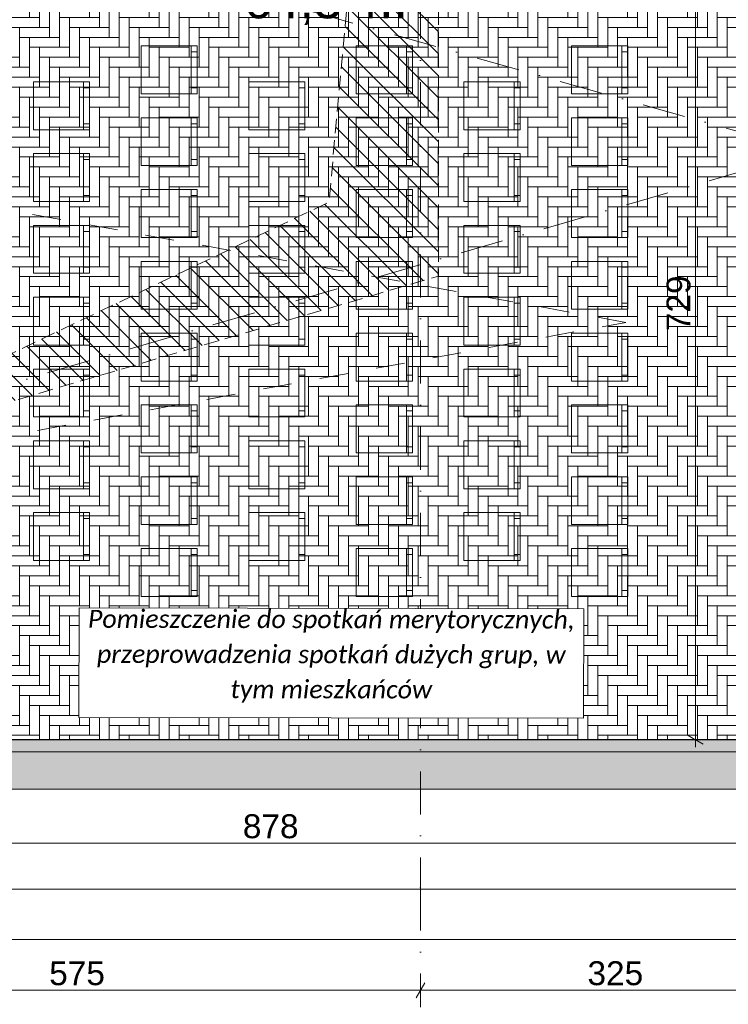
# Model space of a CAD drawing. Header units: millimetres. Extents: x 7523222 to 7571998, y 5751973 to 5786624.
# Tile 4 of 54: x 7539120 to 7545044, y 5758427 to 5766655. Entities that reach past the tile are written whole.
import ezdxf
from ezdxf.enums import TextEntityAlignment as Align

# ---------------------------------------------------------------- set-up
doc = ezdxf.new("R2010")
doc.units = ezdxf.units.MM
doc.header["$MEASUREMENT"] = 0
for name, pattern in [('Kropki i Kreski', [720, 360, -180, 0, -180]), ('Przerywana', [480, 240, -240]), ('Przerywana gęsta', [180, 120, -60]), ('Wipeout_Contour', [1000, 0, -1000])]:
    doc.linetypes.add(name, pattern=pattern)
for name, color, linetype, lineweight in [('Nowe_0_Nr_pióra__1', 7, 'Continuous', 13), ('Nowe_299-A Wymiary opisy PB_Nr_pióra__6', 5, 'Continuous', 13), ('Nowe_320-W Umeblowanie_Nr_pióra__1', 7, 'Continuous', 13), ('Nowe_320-W Umeblowanie_Nr_pióra__101', 252, 'Continuous', 5), ('Nowe_320-W Umeblowanie_Nr_pióra__2', 8, 'Continuous', 13), ('Nowe_410-K Osie_Nr_pióra__1', 7, 'Continuous', 13), ('Nowe_420-K Ściany_Nr_pióra__21', 7, 'Continuous', 25), ('Nowe_420-K Ściany_Nr_pióra__47', 7, 'Continuous', 15), ('Nowe_460-K Stropy_Nr_pióra__89', 7, 'Continuous', 13), ('Nowe_Metryczki pomieszczeń Archicada_Nr_pióra__6', 5, 'Continuous', 13)]:
    doc.layers.add(name, color=color, linetype=linetype, lineweight=lineweight)
for name, color, linetype in [('Nowe_2025-08-14 Strefy', 7, 'Continuous'), ('Nowe_299-A Wymiary opisy PB', 7, 'Continuous'), ('Nowe_320-W Umeblowanie', 7, 'Continuous'), ('Nowe_410-K Osie', 7, 'Continuous'), ('Nowe_420-K Ściany', 7, 'Continuous'), ('Nowe_460-K Stropy', 7, 'Continuous')]:
    doc.layers.add(name, color=color, linetype=linetype)
for name, color, linetype, lineweight, true_color in [('Nowe_2025-08-14 Strefy_Nr_pióra__234', 7, 'Continuous', 0, 0xe8e8e8), ('Nowe_299-A Wymiary opisy PB_Nr_pióra__45', 7, 'Continuous', 15, 0x40a5ff), ('Nowe_299-A Wymiary opisy PB_Nr_pióra__85', 7, 'Continuous', 13, 0x80c2ff), ('Nowe_320-W Umeblowanie_Nr_pióra__82', 7, 'Continuous', 13, 0xaaaaaa), ('Nowe_410-K Osie_Nr_pióra__5', 7, 'Continuous', 13, 0x40a5ff)]:
    doc.layers.add(name, color=color, linetype=linetype, lineweight=lineweight, true_color=true_color)
doc.styles.add('STYL_AUTOMATYCZNY_1', font='arial.ttf')
doc.styles.add('STYL_AUTOMATYCZNY_2', font='arial.ttf')
doc.styles.add('STYL_AUTOMATYCZNY_3', font='arial.ttf')
doc.styles.add('STYL_AUTOMATYCZNY_4', font='calibri.ttf')
doc.dimstyles.new('STYL_AUTOMATYCZNY__1', dxfattribs={"dimtxt": 200, "dimasz": 95, "dimexe": 0.18, "dimexo": 0.0625, "dimgap": 0, "dimtad": 1, "dimdec": 1, "dimlfac": 0.1, "dimzin": 0, "dimdsep": 46, "dimtxsty": 'STYL_AUTOMATYCZNY_2', "dimblk": 'ARROWHEAD_2', "dimblk1": 'ARROWHEAD_2', "dimblk2": 'ARROWHEAD_2', "dimcen": 0.09, "dimclrd": 256, "dimclre": 256, "dimclrt": 5, "dimadec": 1, "dimazin": 0, "dimtfac": 1, "dimtdec": 4, "dimtmove": 0, "dimatfit": 3, "dimfxl": 0, "dimtolj": 1, "dimtzin": 0, "dimarcsym": 0})
doc.dimstyles.new('STYL_AUTOMATYCZNY__2', dxfattribs={"dimtxt": 200, "dimasz": 95, "dimexe": 0.18, "dimexo": 0.0625, "dimgap": 0, "dimtad": 1, "dimtih": 1, "dimtoh": 1, "dimdec": 1, "dimlfac": 0.1, "dimzin": 0, "dimdsep": 46, "dimtxsty": 'STYL_AUTOMATYCZNY_2', "dimblk": 'ARROWHEAD_2', "dimblk1": 'ARROWHEAD_2', "dimblk2": 'ARROWHEAD_2', "dimcen": 0.09, "dimclrd": 256, "dimclre": 256, "dimclrt": 5, "dimadec": 1, "dimazin": 0, "dimtfac": 1, "dimtdec": 4, "dimtmove": 0, "dimatfit": 3, "dimfxl": 0, "dimtolj": 1, "dimtzin": 0, "dimarcsym": 0})

# ---------------------------------------------------------------- blocks, each defined once
blk = doc.blocks.new('Sala spotkań__5', base_point=(7541742, 5767048.2))
at = {"color": 254, "linetype": 'Wipeout_Contour', "lineweight": 0, "ltscale": 56960493.72555295}
blk.add_wipeout([(7545720.4, 5767923.9), (7536824.4, 5767923.9), (7536824.4, 5760635.6), (7545604.4, 5760635.6), (7545604.4, 5765711.3), (7545720.4, 5765678.7)], dxfattribs=at).dxf.layer = 'Nowe_2025-08-14 Strefy'
at = {"layer": 'Nowe_2025-08-14 Strefy_Nr_pióra__234', "linetype": 'Continuous', "lineweight": 0, "true_color": 0xe8e8e8}
h = blk.add_hatch(dxfattribs=at)
h.set_pattern_fill('Posadzka_z_cegieł_na_rąb', color=254, style=0, pattern_type=2)
h.set_pattern_definition([(0, (7537285.73, 5768340.53), (0, 499.98), [333.32, -166.66]), (0, (7537202.4, 5768423.86), (0, 499.98), [333.32, -166.66]), (0, (7537119.07, 5768507.2), (0, 499.98), [333.32, -166.66]), (0, (7537035.74, 5768590.5), (0, 499.98), [333.32, -166.66]), (0, (7536952.4, 5768673.85), (0, 499.98), [333.32, -166.66]), (0, (7536869.1, 5768757.2), (0, 499.98), [333.32, -166.66]), (90, (7537535.7, 5768340.53), (-499.98, 0), [333.32, -166.66]), (90, (7537452.4, 5768423.86), (-499.98, 0), [333.32, -166.66]), (90, (7537369.06, 5768507.2), (-499.98, 0), [333.32, -166.66]), (90, (7537285.73, 5768590.5), (-499.98, 0), [333.32, -166.66]), (90, (7537202.4, 5768673.85), (-499.98, 0), [333.32, -166.66]), (90, (7537119.07, 5768757.2), (-499.98, 0), [333.32, -166.66])])
h.paths.add_polyline_path([(7545720.4, 5767923.9), (7536824.4, 5767923.9), (7536824.4, 5760635.6), (7545604.4, 5760635.6), (7545604.4, 5765711.3), (7545720.4, 5765678.7)])
at = {"layer": 'Nowe_Metryczki pomieszczeń Archicada_Nr_pióra__6', "color": 5, "lineweight": 13, "attachment_point": 1}
for s, insert, char_height, style in [('\\A1;{\\pql;\\pt0,600;\\fArial|b1|i0|c238|p0;\\W1.000000;Sala spotkań\\fArial|b1|i0|c238|p0;\\W1.000000;\\A1{\\H.66x;\\S^  ;}\\fArial|b1|i0|c238|p0;\\W1.000000;\\fArial|b1|i0|c238|p0;\\W1.000000;\\A1{\\H.66x;\\S^  ;}}', (7540895.9, 5767395.3), 200, 'STYL_AUTOMATYCZNY_1'), ('\\A1;{\\pql;\\pt0,4600;\\fArial|b0|i0|c238|p0;\\W1.000000;64,3\\fArial|b0|i0|c238|p0;\\W1.000000;\\A1{\\H.66x;\\S^  ;}\\fArial|b0|i0|c238|p0;\\W1.000000; m\\fArial|b0|i0|c238|p0;\\W1.000000;\\A1{\\H.66x;\\S2^  ;}}', (7540995.9, 5767053.9), 300, 'STYL_AUTOMATYCZNY_2')]:
    blk.add_mtext(s, dxfattribs=dict(at, insert=insert, char_height=char_height, style=style))
blk = doc.blocks.new('Strop_1', base_point=(7536724.4, 5760535.6))
at = {"layer": 'Nowe_460-K Stropy_Nr_pióra__89', "color": 7, "linetype": 'Continuous', "lineweight": 13, "flags": 128}
blk.add_lwpolyline([(7536724.4, 5760535.6), (7557555.4, 5760535.6), (7557555.4, 5779135.6), (7536724.4, 5779135.6)], close=True, dxfattribs=at)
blk = doc.blocks.new('Ściana_10', base_point=(7536724.4, 5760535.6))
at = {"layer": 'Nowe_420-K Ściany', "linetype": 'Continuous', "lineweight": 0, "true_color": 0x000000}
for points in [[(7557455.4, 5760635.6), (7536824.2, 5760635.6), (7536824.6, 5760435.6), (7557455.4, 5760435.6)], [(7557655.4, 5760435.6), (7536624.6, 5760435.6), (7536624.9, 5760285.6), (7557655.4, 5760285.6)], [(7557805.4, 5760285.6), (7536474.9, 5760285.6), (7536474.9, 5760245.6), (7557805.4, 5760245.6)], [(7557845.4, 5760245.6), (7536434.9, 5760245.6), (7536435, 5760225.6), (7557845.4, 5760225.6)]]:
    blk.add_hatch(color=18, dxfattribs=at).paths.add_polyline_path(points)
at = {"layer": 'Nowe_420-K Ściany_Nr_pióra__21', "color": 7, "linetype": 'Continuous', "lineweight": 25, "flags": 128}
blk.add_lwpolyline([(7545604.4, 5760635.6), (7536824.2, 5760635.6)], dxfattribs=at)
at = {"layer": 'Nowe_420-K Ściany_Nr_pióra__47', "color": 7, "linetype": 'Continuous', "lineweight": 15, "flags": 128}
blk.add_lwpolyline([(7536415, 5760225.6), (7557865.4, 5760225.6)], dxfattribs=at)
blk = doc.blocks.new('Standardowy znacznik osi[10]', base_point=(7571131, 5760535.6))
at = {"layer": 'Nowe_410-K Osie_Nr_pióra__5', "color": 161, "linetype": 'Kropki i Kreski', "lineweight": 13, "true_color": 0x40a5ff}
blk.add_line((7570131, 5760535.6), (7535691, 5760535.6), dxfattribs=at)
at = {"layer": 'Nowe_410-K Osie_Nr_pióra__1', "color": 7, "lineweight": 13, "style": 'STYL_AUTOMATYCZNY_3'}
for tag, p in [('AC_MarkerText_1_1', (7534291, 5760710.6)), ('AC_MarkerText_1_0', (7571531, 5760710.6))]:
    blk.add_attdef(tag, text='', height=350, dxfattribs=at).set_placement(p, align=Align.TOP_CENTER)
blk = doc.blocks.new('Zestaw krzeseł 27[17]', base_point=(7544204.4, 5766435.6))
at = {"layer": 'Nowe_320-W Umeblowanie_Nr_pióra__2', "color": 8, "linetype": 'Continuous', "lineweight": 13}
for p, q in [((7540134.4, 5766435.6), (7540134.4, 5766035.6)), ((7540604.4, 5766435.6), (7540134.4, 5766435.6)), ((7540554.4, 5766435.6), (7540554.4, 5766035.6)), ((7540604.4, 5766035.6), (7540604.4, 5766435.6)), ((7541934.4, 5766435.6), (7541934.4, 5766035.6)), ((7542404.4, 5766435.6), (7541934.4, 5766435.6)), ((7542354.4, 5766435.6), (7542354.4, 5766035.6)), ((7542404.4, 5766035.6), (7542404.4, 5766435.6)), ((7543734.4, 5766435.6), (7543734.4, 5766035.6)), ((7544204.4, 5766435.6), (7543734.4, 5766435.6)), ((7544154.4, 5766435.6), (7544154.4, 5766035.6)), ((7544204.4, 5766035.6), (7544204.4, 5766435.6)), ((7540554.4, 5766385.6), (7540604.4, 5766385.6)), ((7542354.4, 5766385.6), (7542404.4, 5766385.6)), ((7544154.4, 5766385.6), (7544204.4, 5766385.6)), ((7539234.4, 5766135.6), (7539234.4, 5765735.6)), ((7539704.4, 5766135.6), (7539234.4, 5766135.6)), ((7539654.4, 5766135.6), (7539654.4, 5765735.6)), ((7539704.4, 5765735.6), (7539704.4, 5766135.6)), ((7541034.4, 5766135.6), (7541034.4, 5765735.6)), ((7541504.4, 5766135.6), (7541034.4, 5766135.6)), ((7541454.4, 5766135.6), (7541454.4, 5765735.6)), ((7541504.4, 5765735.6), (7541504.4, 5766135.6)), ((7542834.4, 5766135.6), (7542834.4, 5765735.6)), ((7543304.4, 5766135.6), (7542834.4, 5766135.6)), ((7543254.4, 5766135.6), (7543254.4, 5765735.6)), ((7543304.4, 5765735.6), (7543304.4, 5766135.6)), ((7539654.4, 5766085.6), (7539704.4, 5766085.6)), ((7540134.4, 5766035.6), (7540604.4, 5766035.6)), ((7540554.4, 5766085.6), (7540604.4, 5766085.6)), ((7541454.4, 5766085.6), (7541504.4, 5766085.6)), ((7541934.4, 5766035.6), (7542404.4, 5766035.6)), ((7542354.4, 5766085.6), (7542404.4, 5766085.6)), ((7543254.4, 5766085.6), (7543304.4, 5766085.6)), ((7543734.4, 5766035.6), (7544204.4, 5766035.6)), ((7544154.4, 5766085.6), (7544204.4, 5766085.6)), ((7539654.4, 5765785.6), (7539704.4, 5765785.6)), ((7540134.4, 5765835.6), (7540134.4, 5765435.6)), ((7540604.4, 5765835.6), (7540134.4, 5765835.6)), ((7540554.4, 5765835.6), (7540554.4, 5765435.6)), ((7540554.4, 5765785.6), (7540604.4, 5765785.6)), ((7540604.4, 5765435.6), (7540604.4, 5765835.6)), ((7541454.4, 5765785.6), (7541504.4, 5765785.6)), ((7541934.4, 5765835.6), (7541934.4, 5765435.6)), ((7542404.4, 5765835.6), (7541934.4, 5765835.6)), ((7542354.4, 5765835.6), (7542354.4, 5765435.6)), ((7542354.4, 5765785.6), (7542404.4, 5765785.6)), ((7542404.4, 5765435.6), (7542404.4, 5765835.6)), ((7543254.4, 5765785.6), (7543304.4, 5765785.6)), ((7543734.4, 5765835.6), (7543734.4, 5765435.6)), ((7544204.4, 5765835.6), (7543734.4, 5765835.6)), ((7544154.4, 5765835.6), (7544154.4, 5765435.6)), ((7544154.4, 5765785.6), (7544204.4, 5765785.6)), ((7544204.4, 5765435.6), (7544204.4, 5765835.6)), ((7539234.4, 5765735.6), (7539704.4, 5765735.6)), ((7541034.4, 5765735.6), (7541504.4, 5765735.6)), ((7542834.4, 5765735.6), (7543304.4, 5765735.6)), ((7539234.4, 5765535.6), (7539234.4, 5765135.6)), ((7539704.4, 5765535.6), (7539234.4, 5765535.6)), ((7539654.4, 5765535.6), (7539654.4, 5765135.6)), ((7539704.4, 5765135.6), (7539704.4, 5765535.6)), ((7541034.4, 5765535.6), (7541034.4, 5765135.6)), ((7541504.4, 5765535.6), (7541034.4, 5765535.6)), ((7541454.4, 5765535.6), (7541454.4, 5765135.6)), ((7541504.4, 5765135.6), (7541504.4, 5765535.6)), ((7542834.4, 5765535.6), (7542834.4, 5765135.6)), ((7543304.4, 5765535.6), (7542834.4, 5765535.6)), ((7543254.4, 5765535.6), (7543254.4, 5765135.6)), ((7543304.4, 5765135.6), (7543304.4, 5765535.6)), ((7539654.4, 5765485.6), (7539704.4, 5765485.6)), ((7540554.4, 5765485.6), (7540604.4, 5765485.6)), ((7541454.4, 5765485.6), (7541504.4, 5765485.6)), ((7542354.4, 5765485.6), (7542404.4, 5765485.6)), ((7543254.4, 5765485.6), (7543304.4, 5765485.6)), ((7544154.4, 5765485.6), (7544204.4, 5765485.6)), ((7540134.4, 5765435.6), (7540604.4, 5765435.6)), ((7541934.4, 5765435.6), (7542404.4, 5765435.6)), ((7543734.4, 5765435.6), (7544204.4, 5765435.6)), ((7540134.4, 5765235.6), (7540134.4, 5764835.6)), ((7540604.4, 5765235.6), (7540134.4, 5765235.6)), ((7540554.4, 5765235.6), (7540554.4, 5764835.6)), ((7540604.4, 5764835.6), (7540604.4, 5765235.6)), ((7541934.4, 5765235.6), (7541934.4, 5764835.6)), ((7542404.4, 5765235.6), (7541934.4, 5765235.6)), ((7542354.4, 5765235.6), (7542354.4, 5764835.6)), ((7542404.4, 5764835.6), (7542404.4, 5765235.6)), ((7543734.4, 5765235.6), (7543734.4, 5764835.6)), ((7544204.4, 5765235.6), (7543734.4, 5765235.6)), ((7544154.4, 5765235.6), (7544154.4, 5764835.6)), ((7544204.4, 5764835.6), (7544204.4, 5765235.6)), ((7539234.4, 5765135.6), (7539704.4, 5765135.6)), ((7539654.4, 5765185.6), (7539704.4, 5765185.6)), ((7540554.4, 5765185.6), (7540604.4, 5765185.6)), ((7541034.4, 5765135.6), (7541504.4, 5765135.6)), ((7541454.4, 5765185.6), (7541504.4, 5765185.6)), ((7542354.4, 5765185.6), (7542404.4, 5765185.6)), ((7542834.4, 5765135.6), (7543304.4, 5765135.6)), ((7543254.4, 5765185.6), (7543304.4, 5765185.6)), ((7544154.4, 5765185.6), (7544204.4, 5765185.6)), ((7539234.4, 5764935.6), (7539234.4, 5764535.6)), ((7539704.4, 5764935.6), (7539234.4, 5764935.6)), ((7539654.4, 5764935.6), (7539654.4, 5764535.6)), ((7539654.4, 5764885.6), (7539704.4, 5764885.6)), ((7539704.4, 5764535.6), (7539704.4, 5764935.6)), ((7540554.4, 5764885.6), (7540604.4, 5764885.6)), ((7541034.4, 5764935.6), (7541034.4, 5764535.6)), ((7541504.4, 5764935.6), (7541034.4, 5764935.6)), ((7541454.4, 5764935.6), (7541454.4, 5764535.6)), ((7541454.4, 5764885.6), (7541504.4, 5764885.6)), ((7541504.4, 5764535.6), (7541504.4, 5764935.6)), ((7542354.4, 5764885.6), (7542404.4, 5764885.6)), ((7542834.4, 5764935.6), (7542834.4, 5764535.6)), ((7543304.4, 5764935.6), (7542834.4, 5764935.6)), ((7543254.4, 5764935.6), (7543254.4, 5764535.6)), ((7543254.4, 5764885.6), (7543304.4, 5764885.6)), ((7543304.4, 5764535.6), (7543304.4, 5764935.6)), ((7544154.4, 5764885.6), (7544204.4, 5764885.6)), ((7540134.4, 5764835.6), (7540604.4, 5764835.6)), ((7541934.4, 5764835.6), (7542404.4, 5764835.6)), ((7543734.4, 5764835.6), (7544204.4, 5764835.6)), ((7540134.4, 5764635.6), (7540134.4, 5764235.6)), ((7540604.4, 5764635.6), (7540134.4, 5764635.6)), ((7540554.4, 5764635.6), (7540554.4, 5764235.6)), ((7540604.4, 5764235.6), (7540604.4, 5764635.6)), ((7541934.4, 5764635.6), (7541934.4, 5764235.6)), ((7542404.4, 5764635.6), (7541934.4, 5764635.6)), ((7542354.4, 5764635.6), (7542354.4, 5764235.6)), ((7542404.4, 5764235.6), (7542404.4, 5764635.6)), ((7543734.4, 5764635.6), (7543734.4, 5764235.6)), ((7544204.4, 5764635.6), (7543734.4, 5764635.6)), ((7544154.4, 5764635.6), (7544154.4, 5764235.6)), ((7544204.4, 5764235.6), (7544204.4, 5764635.6)), ((7539234.4, 5764535.6), (7539704.4, 5764535.6)), ((7539654.4, 5764585.6), (7539704.4, 5764585.6)), ((7540554.4, 5764585.6), (7540604.4, 5764585.6)), ((7541034.4, 5764535.6), (7541504.4, 5764535.6)), ((7541454.4, 5764585.6), (7541504.4, 5764585.6)), ((7542354.4, 5764585.6), (7542404.4, 5764585.6)), ((7542834.4, 5764535.6), (7543304.4, 5764535.6)), ((7543254.4, 5764585.6), (7543304.4, 5764585.6)), ((7544154.4, 5764585.6), (7544204.4, 5764585.6)), ((7539234.4, 5764335.6), (7539234.4, 5763935.6)), ((7539704.4, 5764335.6), (7539234.4, 5764335.6)), ((7539654.4, 5764335.6), (7539654.4, 5763935.6)), ((7539704.4, 5763935.6), (7539704.4, 5764335.6)), ((7541034.4, 5764335.6), (7541034.4, 5763935.6)), ((7541504.4, 5764335.6), (7541034.4, 5764335.6)), ((7541454.4, 5764335.6), (7541454.4, 5763935.6)), ((7541504.4, 5763935.6), (7541504.4, 5764335.6)), ((7542834.4, 5764335.6), (7542834.4, 5763935.6)), ((7543304.4, 5764335.6), (7542834.4, 5764335.6)), ((7543254.4, 5764335.6), (7543254.4, 5763935.6)), ((7543304.4, 5763935.6), (7543304.4, 5764335.6)), ((7539654.4, 5764285.6), (7539704.4, 5764285.6)), ((7540134.4, 5764235.6), (7540604.4, 5764235.6)), ((7540554.4, 5764285.6), (7540604.4, 5764285.6)), ((7541454.4, 5764285.6), (7541504.4, 5764285.6)), ((7541934.4, 5764235.6), (7542404.4, 5764235.6)), ((7542354.4, 5764285.6), (7542404.4, 5764285.6)), ((7543254.4, 5764285.6), (7543304.4, 5764285.6)), ((7543734.4, 5764235.6), (7544204.4, 5764235.6)), ((7544154.4, 5764285.6), (7544204.4, 5764285.6)), ((7539654.4, 5763985.6), (7539704.4, 5763985.6)), ((7540134.4, 5764035.6), (7540134.4, 5763635.6)), ((7540604.4, 5764035.6), (7540134.4, 5764035.6)), ((7540554.4, 5764035.6), (7540554.4, 5763635.6)), ((7540554.4, 5763985.6), (7540604.4, 5763985.6)), ((7540604.4, 5763635.6), (7540604.4, 5764035.6)), ((7541454.4, 5763985.6), (7541504.4, 5763985.6)), ((7541934.4, 5764035.6), (7541934.4, 5763635.6)), ((7542404.4, 5764035.6), (7541934.4, 5764035.6)), ((7542354.4, 5764035.6), (7542354.4, 5763635.6)), ((7542354.4, 5763985.6), (7542404.4, 5763985.6)), ((7542404.4, 5763635.6), (7542404.4, 5764035.6)), ((7543254.4, 5763985.6), (7543304.4, 5763985.6)), ((7543734.4, 5764035.6), (7543734.4, 5763635.6)), ((7544204.4, 5764035.6), (7543734.4, 5764035.6)), ((7544154.4, 5764035.6), (7544154.4, 5763635.6)), ((7544154.4, 5763985.6), (7544204.4, 5763985.6)), ((7544204.4, 5763635.6), (7544204.4, 5764035.6)), ((7539234.4, 5763935.6), (7539704.4, 5763935.6)), ((7541034.4, 5763935.6), (7541504.4, 5763935.6)), ((7542834.4, 5763935.6), (7543304.4, 5763935.6)), ((7539234.4, 5763735.6), (7539234.4, 5763335.6)), ((7539704.4, 5763735.6), (7539234.4, 5763735.6)), ((7539654.4, 5763735.6), (7539654.4, 5763335.6)), ((7539704.4, 5763335.6), (7539704.4, 5763735.6)), ((7541034.4, 5763735.6), (7541034.4, 5763335.6)), ((7541504.4, 5763735.6), (7541034.4, 5763735.6)), ((7541454.4, 5763735.6), (7541454.4, 5763335.6)), ((7541504.4, 5763335.6), (7541504.4, 5763735.6)), ((7542834.4, 5763735.6), (7542834.4, 5763335.6)), ((7543304.4, 5763735.6), (7542834.4, 5763735.6)), ((7543254.4, 5763735.6), (7543254.4, 5763335.6)), ((7543304.4, 5763335.6), (7543304.4, 5763735.6)), ((7539654.4, 5763685.6), (7539704.4, 5763685.6)), ((7540134.4, 5763635.6), (7540604.4, 5763635.6)), ((7540554.4, 5763685.6), (7540604.4, 5763685.6)), ((7541454.4, 5763685.6), (7541504.4, 5763685.6)), ((7541934.4, 5763635.6), (7542404.4, 5763635.6)), ((7542354.4, 5763685.6), (7542404.4, 5763685.6)), ((7543254.4, 5763685.6), (7543304.4, 5763685.6)), ((7543734.4, 5763635.6), (7544204.4, 5763635.6)), ((7544154.4, 5763685.6), (7544204.4, 5763685.6)), ((7539654.4, 5763385.6), (7539704.4, 5763385.6)), ((7540134.4, 5763435.6), (7540134.4, 5763035.6)), ((7540604.4, 5763435.6), (7540134.4, 5763435.6)), ((7540554.4, 5763435.6), (7540554.4, 5763035.6)), ((7540554.4, 5763385.6), (7540604.4, 5763385.6)), ((7540604.4, 5763035.6), (7540604.4, 5763435.6)), ((7541454.4, 5763385.6), (7541504.4, 5763385.6)), ((7541934.4, 5763435.6), (7541934.4, 5763035.6)), ((7542404.4, 5763435.6), (7541934.4, 5763435.6)), ((7542354.4, 5763435.6), (7542354.4, 5763035.6)), ((7542354.4, 5763385.6), (7542404.4, 5763385.6)), ((7542404.4, 5763035.6), (7542404.4, 5763435.6)), ((7543254.4, 5763385.6), (7543304.4, 5763385.6)), ((7543734.4, 5763435.6), (7543734.4, 5763035.6)), ((7544204.4, 5763435.6), (7543734.4, 5763435.6)), ((7544154.4, 5763435.6), (7544154.4, 5763035.6)), ((7544154.4, 5763385.6), (7544204.4, 5763385.6)), ((7544204.4, 5763035.6), (7544204.4, 5763435.6)), ((7539234.4, 5763335.6), (7539704.4, 5763335.6)), ((7541034.4, 5763335.6), (7541504.4, 5763335.6)), ((7542834.4, 5763335.6), (7543304.4, 5763335.6)), ((7539234.4, 5763135.6), (7539234.4, 5762735.6)), ((7539704.4, 5763135.6), (7539234.4, 5763135.6)), ((7539654.4, 5763135.6), (7539654.4, 5762735.6)), ((7539654.4, 5763085.6), (7539704.4, 5763085.6)), ((7539704.4, 5762735.6), (7539704.4, 5763135.6)), ((7540554.4, 5763085.6), (7540604.4, 5763085.6)), ((7541034.4, 5763135.6), (7541034.4, 5762735.6)), ((7541504.4, 5763135.6), (7541034.4, 5763135.6)), ((7541454.4, 5763135.6), (7541454.4, 5762735.6)), ((7541454.4, 5763085.6), (7541504.4, 5763085.6)), ((7541504.4, 5762735.6), (7541504.4, 5763135.6)), ((7542354.4, 5763085.6), (7542404.4, 5763085.6)), ((7542834.4, 5763135.6), (7542834.4, 5762735.6)), ((7543304.4, 5763135.6), (7542834.4, 5763135.6)), ((7543254.4, 5763135.6), (7543254.4, 5762735.6)), ((7543254.4, 5763085.6), (7543304.4, 5763085.6)), ((7543304.4, 5762735.6), (7543304.4, 5763135.6)), ((7544154.4, 5763085.6), (7544204.4, 5763085.6)), ((7540134.4, 5763035.6), (7540604.4, 5763035.6)), ((7541934.4, 5763035.6), (7542404.4, 5763035.6)), ((7543734.4, 5763035.6), (7544204.4, 5763035.6)), ((7540134.4, 5762835.6), (7540134.4, 5762435.6)), ((7540604.4, 5762835.6), (7540134.4, 5762835.6)), ((7540554.4, 5762835.6), (7540554.4, 5762435.6)), ((7540604.4, 5762435.6), (7540604.4, 5762835.6)), ((7541934.4, 5762835.6), (7541934.4, 5762435.6)), ((7542404.4, 5762835.6), (7541934.4, 5762835.6)), ((7542354.4, 5762835.6), (7542354.4, 5762435.6)), ((7542404.4, 5762435.6), (7542404.4, 5762835.6)), ((7543734.4, 5762835.6), (7543734.4, 5762435.6)), ((7544204.4, 5762835.6), (7543734.4, 5762835.6)), ((7544154.4, 5762835.6), (7544154.4, 5762435.6)), ((7544204.4, 5762435.6), (7544204.4, 5762835.6)), ((7539234.4, 5762735.6), (7539704.4, 5762735.6)), ((7539654.4, 5762785.6), (7539704.4, 5762785.6)), ((7540554.4, 5762785.6), (7540604.4, 5762785.6)), ((7541034.4, 5762735.6), (7541504.4, 5762735.6)), ((7541454.4, 5762785.6), (7541504.4, 5762785.6)), ((7542354.4, 5762785.6), (7542404.4, 5762785.6)), ((7542834.4, 5762735.6), (7543304.4, 5762735.6)), ((7543254.4, 5762785.6), (7543304.4, 5762785.6)), ((7544154.4, 5762785.6), (7544204.4, 5762785.6)), ((7539234.4, 5762535.6), (7539234.4, 5762135.6)), ((7539704.4, 5762535.6), (7539234.4, 5762535.6)), ((7539654.4, 5762535.6), (7539654.4, 5762135.6)), ((7539654.4, 5762485.6), (7539704.4, 5762485.6)), ((7539704.4, 5762135.6), (7539704.4, 5762535.6)), ((7540554.4, 5762485.6), (7540604.4, 5762485.6)), ((7541034.4, 5762535.6), (7541034.4, 5762135.6)), ((7541504.4, 5762535.6), (7541034.4, 5762535.6)), ((7541454.4, 5762535.6), (7541454.4, 5762135.6)), ((7541454.4, 5762485.6), (7541504.4, 5762485.6)), ((7541504.4, 5762135.6), (7541504.4, 5762535.6)), ((7542354.4, 5762485.6), (7542404.4, 5762485.6)), ((7542834.4, 5762535.6), (7542834.4, 5762135.6)), ((7543304.4, 5762535.6), (7542834.4, 5762535.6)), ((7543254.4, 5762535.6), (7543254.4, 5762135.6)), ((7543254.4, 5762485.6), (7543304.4, 5762485.6)), ((7543304.4, 5762135.6), (7543304.4, 5762535.6)), ((7544154.4, 5762485.6), (7544204.4, 5762485.6)), ((7540134.4, 5762435.6), (7540604.4, 5762435.6)), ((7541934.4, 5762435.6), (7542404.4, 5762435.6)), ((7543734.4, 5762435.6), (7544204.4, 5762435.6)), ((7540134.4, 5762235.6), (7540134.4, 5761835.6)), ((7540604.4, 5762235.6), (7540134.4, 5762235.6)), ((7540554.4, 5762235.6), (7540554.4, 5761835.6)), ((7540604.4, 5761835.6), (7540604.4, 5762235.6)), ((7541934.4, 5762235.6), (7541934.4, 5761835.6)), ((7542404.4, 5762235.6), (7541934.4, 5762235.6)), ((7542354.4, 5762235.6), (7542354.4, 5761835.6)), ((7542404.4, 5761835.6), (7542404.4, 5762235.6)), ((7543734.4, 5762235.6), (7543734.4, 5761835.6)), ((7544204.4, 5762235.6), (7543734.4, 5762235.6)), ((7544154.4, 5762235.6), (7544154.4, 5761835.6)), ((7544204.4, 5761835.6), (7544204.4, 5762235.6)), ((7539654.4, 5762185.6), (7539704.4, 5762185.6)), ((7540554.4, 5762185.6), (7540604.4, 5762185.6)), ((7541454.4, 5762185.6), (7541504.4, 5762185.6)), ((7542354.4, 5762185.6), (7542404.4, 5762185.6)), ((7543254.4, 5762185.6), (7543304.4, 5762185.6)), ((7544154.4, 5762185.6), (7544204.4, 5762185.6)), ((7539234.4, 5762135.6), (7539704.4, 5762135.6)), ((7541034.4, 5762135.6), (7541504.4, 5762135.6)), ((7542834.4, 5762135.6), (7543304.4, 5762135.6)), ((7540134.4, 5761835.6), (7540604.4, 5761835.6)), ((7540554.4, 5761885.6), (7540604.4, 5761885.6)), ((7541934.4, 5761835.6), (7542404.4, 5761835.6)), ((7542354.4, 5761885.6), (7542404.4, 5761885.6)), ((7543734.4, 5761835.6), (7544204.4, 5761835.6)), ((7544154.4, 5761885.6), (7544204.4, 5761885.6))]:
    blk.add_line(p, q, dxfattribs=at)
blk = doc.blocks.new('Standardowy znacznik osi[38]', base_point=(7565743.5, 5759920.4))
at = {"layer": 'Nowe_410-K Osie_Nr_pióra__5', "color": 161, "linetype": 'Kropki i Kreski', "lineweight": 13, "true_color": 0x40a5ff}
blk.add_line((7564780.8, 5760191.2), (7541379.6, 5766775.4), dxfattribs=at)
at = {"layer": 'Nowe_410-K Osie_Nr_pióra__1', "color": 7, "lineweight": 13, "style": 'STYL_AUTOMATYCZNY_3'}
for tag, p in [('AC_MarkerText_1_1', (7540031.9, 5767329.6)), ('AC_MarkerText_1_0', (7566128.5, 5759987))]:
    blk.add_attdef(tag, text='', height=350, rotation=360, dxfattribs=at).set_placement(p, align=Align.TOP_CENTER)
blk = doc.blocks.new('Standardowy znacznik osi[43]', base_point=(7526636.6, 5760009.4))
at = {"layer": 'Nowe_410-K Osie_Nr_pióra__5', "color": 161, "linetype": 'Kropki i Kreski', "lineweight": 13, "true_color": 0x40a5ff}
blk.add_line((7527597, 5760288.3), (7549176.7, 5766555.5), dxfattribs=at)
at = {"layer": 'Nowe_410-K Osie_Nr_pióra__1', "color": 7, "lineweight": 13, "style": 'STYL_AUTOMATYCZNY_3'}
for tag, p in [('AC_MarkerText_1_1', (7550521.1, 5767121)), ('AC_MarkerText_1_0', (7526252.5, 5760072.9))]:
    blk.add_attdef(tag, text='', height=350, rotation=360, dxfattribs=at).set_placement(p, align=Align.TOP_CENTER)
blk = doc.blocks.new('Standardowy znacznik osi[56]', base_point=(7542470.5, 5781536.1))
at = {"layer": 'Nowe_410-K Osie_Nr_pióra__5', "color": 161, "linetype": 'Kropki i Kreski', "lineweight": 13, "true_color": 0x40a5ff}
for p, q in [((7542470.5, 5780536.1), (7542470.5, 5759403.4)), ((7542470.5, 5759403.4), (7542470.5, 5758403.4))]:
    blk.add_line(p, q, dxfattribs=at)
blk.add_point((7542470.5, 5759403.4), dxfattribs=at)
blk.add_point((7542470.5, 5759403.4), dxfattribs=at)
at = {"layer": 'Nowe_410-K Osie_Nr_pióra__1', "color": 7, "lineweight": 13, "style": 'STYL_AUTOMATYCZNY_3'}
for tag, p in [('AC_MarkerText_1_0', (7542470.5, 5782111.1)), ('AC_MarkerText_1_1', (7542470.5, 5758178.4))]:
    blk.add_attdef(tag, text='', height=350, dxfattribs=at).set_placement(p, align=Align.TOP_CENTER)
blk = doc.blocks.new('*D168', base_point=(6982742.1, 5361781.8))
at = {"layer": 'Nowe_299-A Wymiary opisy PB_Nr_pióra__45', "color": 161, "linetype": 'Continuous', "lineweight": 15, "true_color": 0x40a5ff}
for p, q in [((7544708.3, 5767962), (7544833.3, 5767889.8)), ((7544708.3, 5760671.7), (7544833.3, 5760599.5))]:
    blk.add_line(p, q, dxfattribs=at)
at = {"layer": 'Nowe_299-A Wymiary opisy PB_Nr_pióra__85', "color": 151, "linetype": 'Continuous', "lineweight": 13, "true_color": 0x80c2ff}
for p, q in [((7544864.6, 5767925.9), (7544677.1, 5767925.9)), ((7544770.8, 5760635.6), (7544770.8, 5767925.9)), ((7544864.6, 5760635.6), (7544677.1, 5760635.6)), ((7544770.8, 5760574.5), (7544770.8, 5760635.6))]:
    blk.add_line(p, q, dxfattribs=at)
at = {"layer": 'Nowe_299-A Wymiary opisy PB_Nr_pióra__6', "color": 5, "lineweight": 13, "insert": (7544730.8, 5764051.9), "char_height": 200, "attachment_point": 7, "rotation": 90, "style": 'STYL_AUTOMATYCZNY_2'}
blk.add_mtext('\\A1;{\\pql;\\fArial|b0|i0|c238|p0;\\W1.000000;729}', dxfattribs=at)
blk = doc.blocks.new('ARROWHEAD_2')
at = {"color": 0, "linetype": 'Continuous', "lineweight": 0}
for p, q in [((0, 0), (-1, 0)), ((-0.378, -0.655), (0.378, 0.655))]:
    blk.add_line(p, q, dxfattribs=at)
blk = doc.blocks.new('*D171', base_point=(6982742.1, 5361781.8))
at = {"layer": 'Nowe_299-A Wymiary opisy PB_Nr_pióra__45', "color": 161, "linetype": 'Continuous', "lineweight": 15, "true_color": 0x40a5ff}
for p, q in [((7536860.3, 5759834.5), (7536788.2, 5759709.5)), ((7545640.5, 5759834.5), (7545568.3, 5759709.5))]:
    blk.add_line(p, q, dxfattribs=at)
at = {"layer": 'Nowe_299-A Wymiary opisy PB_Nr_pióra__85', "color": 151, "linetype": 'Continuous', "lineweight": 13, "true_color": 0x80c2ff}
for p, q in [((7536824.2, 5759678.3), (7536824.2, 5759865.8)), ((7545604.4, 5759678.3), (7545604.4, 5759865.8)), ((7536763.1, 5759772), (7536824.2, 5759772)), ((7536824.2, 5759772), (7545604.4, 5759772))]:
    blk.add_line(p, q, dxfattribs=at)
at = {"layer": 'Nowe_299-A Wymiary opisy PB_Nr_pióra__6', "color": 5, "lineweight": 13, "char_height": 200, "attachment_point": 7, "style": 'STYL_AUTOMATYCZNY_2'}
for s, insert in [('\\A1;{\\pql;\\fArial|b0|i0|c238|p0;\\W1.000000;878}', (7540985.5, 5759812)), ('\\A1;{\\pql;\\fArial|b0|i0|c238|p0;\\W1.000000;24}', (7545562.5, 5759814.9))]:
    blk.add_mtext(s, dxfattribs=dict(at, insert=insert))
blk = doc.blocks.new('*D187', base_point=(6982742.1, 5361781.8))
at = {"layer": 'Nowe_299-A Wymiary opisy PB_Nr_pióra__45', "color": 161, "linetype": 'Continuous', "lineweight": 15, "true_color": 0x40a5ff}
for p, q in [((7535078, 5767801.6), (7535203, 5767729.5)), ((7535078, 5760571.7), (7535203, 5760499.5))]:
    blk.add_line(p, q, dxfattribs=at)
at = {"layer": 'Nowe_299-A Wymiary opisy PB_Nr_pióra__85', "color": 151, "linetype": 'Continuous', "lineweight": 13, "true_color": 0x80c2ff}
for p, q in [((7535234.3, 5767765.5), (7535046.8, 5767765.5)), ((7535140.5, 5760535.6), (7535140.5, 5767765.5)), ((7535234.3, 5760535.6), (7535046.8, 5760535.6)), ((7535140.5, 5760474.5), (7535140.5, 5760535.6))]:
    blk.add_line(p, q, dxfattribs=at)
at = {"layer": 'Nowe_299-A Wymiary opisy PB_Nr_pióra__6', "color": 5, "lineweight": 13, "insert": (7535100.5, 5763921.8), "char_height": 200, "attachment_point": 7, "rotation": 90, "style": 'STYL_AUTOMATYCZNY_2'}
blk.add_mtext('\\A1;{\\pql;\\fArial|b0|i0|c238|p0;\\W1.000000;723}', dxfattribs=at)
blk = doc.blocks.new('*D190', base_point=(6982742.1, 5361781.8))
at = {"layer": 'Nowe_299-A Wymiary opisy PB_Nr_pióra__45', "color": 161, "linetype": 'Continuous', "lineweight": 15, "true_color": 0x40a5ff}
for p, q in [((7535616.7, 5779409.5), (7535491.7, 5779481.7)), ((7535491.7, 5760261.7), (7535616.7, 5760189.5))]:
    blk.add_line(p, q, dxfattribs=at)
at = {"layer": 'Nowe_299-A Wymiary opisy PB_Nr_pióra__85', "color": 151, "linetype": 'Continuous', "lineweight": 13, "true_color": 0x80c2ff}
for p, q in [((7535647.9, 5779445.6), (7535460.4, 5779445.6)), ((7535554.2, 5779445.6), (7535554.2, 5779506.7)), ((7535554.2, 5760225.6), (7535554.2, 5779445.6)), ((7535647.9, 5760225.6), (7535460.4, 5760225.6)), ((7535554.2, 5760164.5), (7535554.2, 5760225.6))]:
    blk.add_line(p, q, dxfattribs=at)
at = {"layer": 'Nowe_299-A Wymiary opisy PB_Nr_pióra__6', "color": 5, "lineweight": 13, "insert": (7535514.2, 5769492.4), "char_height": 200, "attachment_point": 7, "rotation": 90, "style": 'STYL_AUTOMATYCZNY_2'}
blk.add_mtext('\\A1;{\\pql;\\fArial|b0|i0|c238|p0;\\W1.000000;1\xa0922}', dxfattribs=at)
blk = doc.blocks.new('*D191', base_point=(6982742.1, 5361781.8))
at = {"layer": 'Nowe_299-A Wymiary opisy PB_Nr_pióra__45', "color": 161, "linetype": 'Continuous', "lineweight": 15, "true_color": 0x40a5ff}
for p, q in [((7535939.9, 5760671.7), (7536064.9, 5760599.5)), ((7535939.9, 5760261.7), (7536064.9, 5760189.5))]:
    blk.add_line(p, q, dxfattribs=at)
at = {"layer": 'Nowe_299-A Wymiary opisy PB_Nr_pióra__85', "color": 151, "linetype": 'Continuous', "lineweight": 13, "true_color": 0x80c2ff}
for p, q in [((7536096.1, 5760635.6), (7535908.6, 5760635.6)), ((7536002.4, 5760225.6), (7536002.4, 5760635.6)), ((7536096.1, 5760225.6), (7535908.6, 5760225.6)), ((7536002.4, 5760164.5), (7536002.4, 5760225.6))]:
    blk.add_line(p, q, dxfattribs=at)
at = {"layer": 'Nowe_299-A Wymiary opisy PB_Nr_pióra__6', "color": 5, "lineweight": 13, "insert": (7535962.4, 5760278.1), "char_height": 200, "attachment_point": 7, "rotation": 90, "style": 'STYL_AUTOMATYCZNY_2'}
blk.add_mtext('\\A1;{\\pql;\\fArial|b0|i0|c238|p0;\\W1.000000;41}', dxfattribs=at)
blk = doc.blocks.new('*D192', base_point=(6982742.1, 5361781.8))
at = {"layer": 'Nowe_299-A Wymiary opisy PB_Nr_pióra__45', "color": 161, "linetype": 'Continuous', "lineweight": 15, "true_color": 0x40a5ff}
for p, q in [((7535939.9, 5779071.7), (7536064.9, 5778999.5)), ((7535939.9, 5760671.7), (7536064.9, 5760599.5))]:
    blk.add_line(p, q, dxfattribs=at)
at = {"layer": 'Nowe_299-A Wymiary opisy PB_Nr_pióra__85', "color": 151, "linetype": 'Continuous', "lineweight": 13, "true_color": 0x80c2ff}
for p, q in [((7536096.1, 5779035.6), (7535908.6, 5779035.6)), ((7536002.4, 5760635.6), (7536002.4, 5779035.6)), ((7536096.1, 5760635.6), (7535908.6, 5760635.6))]:
    blk.add_line(p, q, dxfattribs=at)
at = {"layer": 'Nowe_299-A Wymiary opisy PB_Nr_pióra__6', "color": 5, "lineweight": 13, "insert": (7535962.4, 5769492.4), "char_height": 200, "attachment_point": 7, "rotation": 90, "style": 'STYL_AUTOMATYCZNY_2'}
blk.add_mtext('\\A1;{\\pql;\\fArial|b0|i0|c238|p0;\\W1.000000;1\xa0840}', dxfattribs=at)
blk = doc.blocks.new('*D194', base_point=(6982742.1, 5361781.8))
at = {"layer": 'Nowe_299-A Wymiary opisy PB_Nr_pióra__45', "color": 161, "linetype": 'Continuous', "lineweight": 15, "true_color": 0x40a5ff}
for p, q in [((7536756.5, 5758606.2), (7536684.3, 5758481.2)), ((7542506.6, 5758606.2), (7542434.5, 5758481.2))]:
    blk.add_line(p, q, dxfattribs=at)
at = {"layer": 'Nowe_299-A Wymiary opisy PB_Nr_pióra__85', "color": 151, "linetype": 'Continuous', "lineweight": 13, "true_color": 0x80c2ff}
for p, q in [((7536720.4, 5758449.9), (7536720.4, 5758637.4)), ((7542470.5, 5758449.9), (7542470.5, 5758637.4)), ((7536659.3, 5758543.7), (7536720.4, 5758543.7)), ((7536720.4, 5758543.7), (7542470.5, 5758543.7))]:
    blk.add_line(p, q, dxfattribs=at)
at = {"layer": 'Nowe_299-A Wymiary opisy PB_Nr_pióra__6', "color": 5, "lineweight": 13, "insert": (7539366.7, 5758583.7), "char_height": 200, "attachment_point": 7, "style": 'STYL_AUTOMATYCZNY_2'}
blk.add_mtext('\\A1;{\\pql;\\fArial|b0|i0|c238|p0;\\W1.000000;575}', dxfattribs=at)
blk = doc.blocks.new('*D195', base_point=(6982742.1, 5361781.8))
at = {"layer": 'Nowe_299-A Wymiary opisy PB_Nr_pióra__45', "color": 161, "linetype": 'Continuous', "lineweight": 15, "true_color": 0x40a5ff}
for p, q in [((7542506.6, 5758606.2), (7542434.5, 5758481.2)), ((7545756.5, 5758606.2), (7545684.3, 5758481.2))]:
    blk.add_line(p, q, dxfattribs=at)
at = {"layer": 'Nowe_299-A Wymiary opisy PB_Nr_pióra__85', "color": 151, "linetype": 'Continuous', "lineweight": 13, "true_color": 0x80c2ff}
for p, q in [((7542470.5, 5758449.9), (7542470.5, 5758637.4)), ((7545720.4, 5758449.9), (7545720.4, 5758637.4)), ((7542470.5, 5758543.7), (7545720.4, 5758543.7))]:
    blk.add_line(p, q, dxfattribs=at)
at = {"layer": 'Nowe_299-A Wymiary opisy PB_Nr_pióra__6', "color": 5, "lineweight": 13, "insert": (7543866.7, 5758583.7), "char_height": 200, "attachment_point": 7, "style": 'STYL_AUTOMATYCZNY_2'}
blk.add_mtext('\\A1;{\\pql;\\fArial|b0|i0|c238|p0;\\W1.000000;325}', dxfattribs=at)
blk = doc.blocks.new('*D200', base_point=(6982742.1, 5361781.8))
at = {"layer": 'Nowe_299-A Wymiary opisy PB_Nr_pióra__45', "color": 161, "linetype": 'Continuous', "lineweight": 15, "true_color": 0x40a5ff}
for p, q in [((7536451, 5759030), (7536378.9, 5758905)), ((7557829.3, 5758905), (7557901.5, 5759030))]:
    blk.add_line(p, q, dxfattribs=at)
at = {"layer": 'Nowe_299-A Wymiary opisy PB_Nr_pióra__85', "color": 151, "linetype": 'Continuous', "lineweight": 13, "true_color": 0x80c2ff}
for p, q in [((7536414.9, 5758873.7), (7536414.9, 5759061.2)), ((7557865.4, 5758873.7), (7557865.4, 5759061.2)), ((7536353.8, 5758967.5), (7536414.9, 5758967.5)), ((7536414.9, 5758967.5), (7557865.4, 5758967.5)), ((7557865.4, 5758967.5), (7557926.5, 5758967.5))]:
    blk.add_line(p, q, dxfattribs=at)
at = {"layer": 'Nowe_299-A Wymiary opisy PB_Nr_pióra__6', "color": 5, "lineweight": 13, "insert": (7546797, 5759007.5), "char_height": 200, "attachment_point": 7, "style": 'STYL_AUTOMATYCZNY_2'}
blk.add_mtext('\\A1;{\\pql;\\fArial|b0|i0|c238|p0;\\W1.000000;2\xa0145}', dxfattribs=at)
blk = doc.blocks.new('*D202', base_point=(6982742.1, 5361781.8))
at = {"layer": 'Nowe_299-A Wymiary opisy PB_Nr_pióra__45', "color": 161, "linetype": 'Continuous', "lineweight": 15, "true_color": 0x40a5ff}
for p, q in [((7536861.2, 5759452.1), (7536789.1, 5759327.1)), ((7557491.5, 5759452.1), (7557419.3, 5759327.1))]:
    blk.add_line(p, q, dxfattribs=at)
at = {"layer": 'Nowe_299-A Wymiary opisy PB_Nr_pióra__85', "color": 151, "linetype": 'Continuous', "lineweight": 13, "true_color": 0x80c2ff}
for p, q in [((7536825.2, 5759295.9), (7536825.2, 5759483.4)), ((7557455.4, 5759295.9), (7557455.4, 5759483.4)), ((7536825.2, 5759389.6), (7557455.4, 5759389.6))]:
    blk.add_line(p, q, dxfattribs=at)
at = {"layer": 'Nowe_299-A Wymiary opisy PB_Nr_pióra__6', "color": 5, "lineweight": 13, "insert": (7546797.1, 5759429.6), "char_height": 200, "attachment_point": 7, "style": 'STYL_AUTOMATYCZNY_2'}
blk.add_mtext('\\A1;{\\pql;\\fArial|b0|i0|c238|p0;\\W1.000000;2\xa0063}', dxfattribs=at)

msp = doc.modelspace()

# ---------------------------------------------------------------- linework, layer by layer
at = {"layer": 'Nowe_2025-08-14 Strefy_Nr_pióra__234', "color": 254, "linetype": 'Continuous', "lineweight": 0, "true_color": 0xe8e8e8, "flags": 128}
msp.add_lwpolyline([(7545720.42, 5767923.93), (7536824.41, 5767923.93), (7536824.42, 5760635.61), (7545604.42, 5760635.61), (7545604.42, 5765711.33), (7545720.42, 5765678.7)], close=True, dxfattribs=at)

# ---------------------------------------------------------------- next in the draw order: block references
at = {"layer": 'Nowe_2025-08-14 Strefy', "color": 5, "linetype": 'Continuous', "lineweight": 13}
msp.add_blockref('Sala spotkań__5', (7541741.96, 5767048.15), dxfattribs=at)

# ---------------------------------------------------------------- next in the draw order: hatches: boundary and pattern name
at = {"layer": 'Nowe_320-W Umeblowanie_Nr_pióra__82', "linetype": 'Continuous', "lineweight": 13, "true_color": 0xaaaaaa}
h = msp.add_hatch(dxfattribs=at)
h.set_pattern_fill('Cegła_zwykła', color=253, style=0, pattern_type=2)
h.set_pattern_definition([(135, (6982742.06, 5361781.85), (91.923878, 91.923878), [])])
h.paths.add_polyline_path([(7536866.25, 5762824.13), (7541705.75, 5765130.73), (7542620.55, 5775109.81), (7542620.55, 5764511.94)])

# ---------------------------------------------------------------- next in the draw order: linework, layer by layer
at = {"layer": 'Nowe_320-W Umeblowanie_Nr_pióra__1', "color": 7, "linetype": 'Przerywana gęsta', "lineweight": 13, "flags": 128}
msp.add_lwpolyline([(7536866.25, 5762824.13), (7541705.75, 5765130.73), (7542620.55, 5775109.81), (7542620.55, 5764511.94)], close=True, dxfattribs=at)
at = {"layer": 'Nowe_320-W Umeblowanie_Nr_pióra__101', "color": 252, "linetype": 'Przerywana', "lineweight": 5}
msp.add_lwpolyline([(7544187.19, 5764125.42), (7536908.22, 5765449.11), (7536908.22, 5762788.37)], close=True, dxfattribs=at)

# ---------------------------------------------------------------- next in the draw order: block references
at = {"layer": 'Nowe_320-W Umeblowanie', "color": 8, "linetype": 'Continuous', "lineweight": 13}
msp.add_blockref('Zestaw krzeseł 27[17]', (7544204.42, 5766435.61), dxfattribs=at)
at = {"layer": 'Nowe_410-K Osie', "color": 8, "linetype": 'Continuous', "lineweight": 13}
for name, p in [('Standardowy znacznik osi[56]', (7542470.55, 5781536.1)), ('Standardowy znacznik osi[38]', (7565743.46, 5759920.36)), ('Standardowy znacznik osi[43]', (7526636.63, 5760009.44)), ('Standardowy znacznik osi[10]', (7571131, 5760535.61))]:
    msp.add_blockref(name, p, dxfattribs=at)
at = {"layer": 'Nowe_420-K Ściany', "color": 7, "lineweight": 25}
msp.add_blockref('Ściana_10', (7536724.42, 5760535.61), dxfattribs=at)
at = {"layer": 'Nowe_460-K Stropy', "color": 7, "linetype": 'Continuous', "lineweight": 13}
msp.add_blockref('Strop_1', (7536724.42, 5760535.61), dxfattribs=at)

# ---------------------------------------------------------------- next in the draw order: dimensions: what is measured, and where the dimension line sits
at = {"layer": 'Nowe_299-A Wymiary opisy PB', "color": 151, "linetype": 'Continuous', "lineweight": 13, "true_color": 0x80c2ff}
for base, p1, p2, picture, middle in [((7542470.55, 5758543.68), (7536720.42, 5781536.1), (7542470.55, 5781536.1), '*D194', (7539594.97, 5758683.68)), ((7545720.42, 5758543.68), (7542470.55, 5781536.1), (7545720.42, 5781536.1), '*D195', (7544094.97, 5758683.68)), ((7557865.37, 5758967.47), (7536414.95, 5779445.61), (7557865.37, 5779445.61), '*D200', (7547140.05, 5759107.47)), ((7557455.37, 5759389.63), (7536825.16, 5779035.61), (7557455.37, 5779035.61), '*D202', (7547140.16, 5759529.63)), ((7545604.42, 5759772.02), (7536824.24, 5760635.61), (7545604.42, 5763173.47), '*D171', (7541213.82, 5759912.02))]:
    dim = msp.add_linear_dim(base=base, p1=p1, p2=p2, dimstyle='STYL_AUTOMATYCZNY__2', dxfattribs=at)
    dim.commit()
    dim.dimension.update_dxf_attribs({"geometry": picture, "text_midpoint": middle, "dimtype": 160})
for base, p1, p2, picture, middle in [((7535554.2, 5779445.61), (7557865.37, 5760225.61), (7557865.37, 5779445.61), '*D190', (7535414.2, 5769835.5)), ((7536002.37, 5779035.61), (7547139.8, 5760635.61), (7547139.81, 5779035.61), '*D192', (7535862.37, 5769835.5)), ((7544770.82, 5767925.9), (7536824.24, 5760635.61), (7536824.41, 5767925.9), '*D168', (7544630.82, 5764280.25)), ((7535140.5, 5767765.54), (7571131, 5760535.61), (7571131, 5767765.54), '*D187', (7535000.5, 5764150.06)), ((7536002.37, 5760635.61), (7547140.16, 5760225.61), (7547139.8, 5760635.61), '*D191', (7535862.37, 5760430.27))]:
    dim = msp.add_linear_dim(base=base, p1=p1, p2=p2, angle=90, dimstyle='STYL_AUTOMATYCZNY__1', dxfattribs=at)
    dim.commit()
    dim.dimension.update_dxf_attribs({"geometry": picture, "text_midpoint": middle, "dimtype": 160, "text_rotation": 90})

# ---------------------------------------------------------------- next in the draw order: wipeouts: each hides what was drawn before it
at = {"color": 7, "linetype": 'Continuous', "lineweight": 13, "ltscale": 47450641.72689482}
msp.add_wipeout([(7539614.93, 5760824.59), (7543833.66, 5760817.81), (7543835.13, 5761732.21), (7539616.4, 5761738.99)], dxfattribs=at).dxf.layer = 'Nowe_0_Nr_pióra__1'

# ---------------------------------------------------------------- next in the draw order: linework, layer by layer
at = {"layer": 'Nowe_0_Nr_pióra__1', "color": 7, "linetype": 'Continuous', "lineweight": 13, "flags": 128}
msp.add_lwpolyline([(7539614.93, 5760824.59), (7543833.66, 5760817.81), (7543835.13, 5761732.21), (7539616.4, 5761738.99), (7539614.93, 5760824.59)], close=True, dxfattribs=at)

# ---------------------------------------------------------------- next in the draw order: texts
at = {"layer": 'Nowe_0_Nr_pióra__1', "color": 7, "linetype": 'Continuous', "lineweight": 13, "insert": (7541725.74, 5761719.9), "char_height": 150, "width": 4218.7399, "attachment_point": 2, "rotation": 359.90794, "line_spacing_factor": 1.171977, "style": 'STYL_AUTOMATYCZNY_4'}
msp.add_mtext('\\A1;{\\pqc;\\fCalibri|b0|i1|c238|p0;\\W1.000000;Pomieszczenie do spotkań merytorycznych, przeprowadzenia spotkań dużych grup\\fCalibri|b0|i1|c238|p0;\\W1.000000;, w tym mieszkańców}', dxfattribs=at)

doc.saveas('drawing.dxf')
